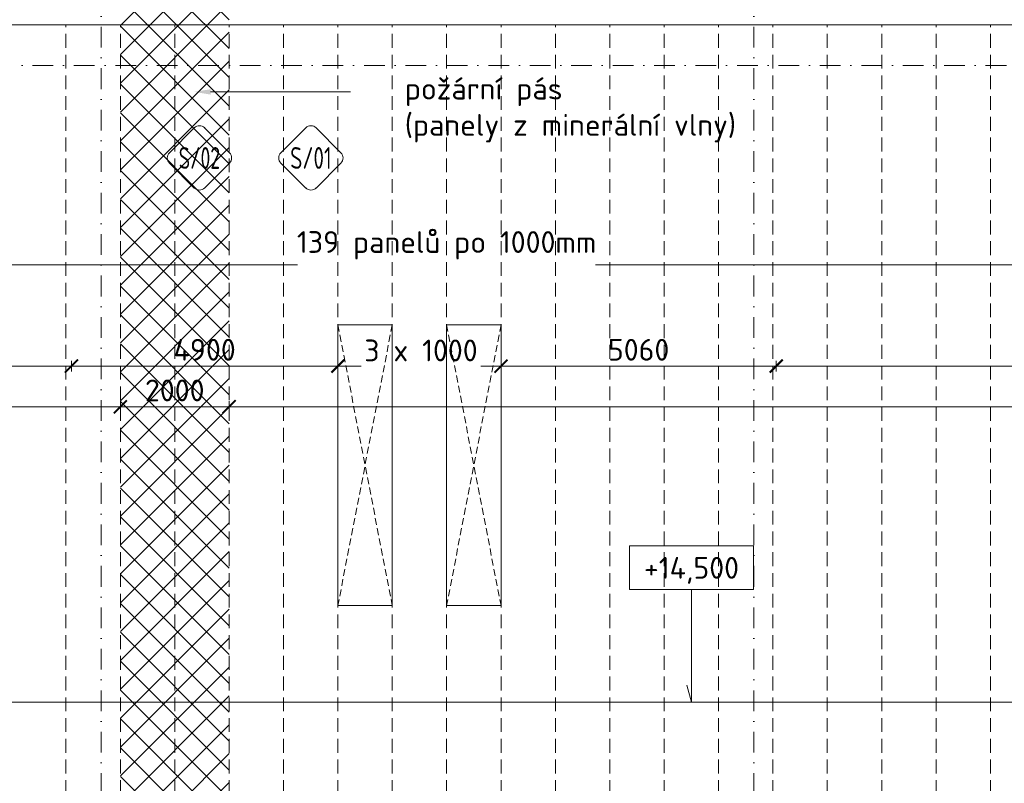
# Model space of a CAD drawing. Header units: millimetres. Extents: x -916886 to 3713765, y -2985421 to 1675785.
# Tile 99 of 256: x 52499 to 70605, y 160208 to 174241. Entities that reach past the tile are written whole.
import ezdxf
from ezdxf import colors
from ezdxf.entities.mleader import LeaderData, LeaderLine
from ezdxf.enums import TextEntityAlignment as Align
from ezdxf.math import Vec2, Vec3

# ---------------------------------------------------------------- set-up
doc = ezdxf.new("R2010")
doc.units = ezdxf.units.MM
for name, pattern in [('CENTERX2', [101.6, 63.5, -12.7, 12.7, -12.7]), ('DASHDOT', [25.4, 12.7, -6.35, 0, -6.35]), ('ČÁRKOVANÁ', [19.05, 12.7, -6.35])]:
    doc.linetypes.add(name, pattern=pattern)
doc.layers.get('Defpoints').update_dxf_attribs({"color": 8})
for name, color, linetype, lineweight in [('A99_N_kce-pohl', 1, 'Continuous', 9), ('A99_N_koty-200', 5, 'Continuous', 5), ('A99_N_koty-200 @ 200', 5, 'Continuous', 5), ('A99_N_koty-vysk', 160, 'Continuous', 9), ('A99_N_sraf', 252, 'Continuous', 0), ('A99_N_txt-popis-50 @ 200', 240, 'Continuous', 9), ('A99_N_znaceni 200', 5, 'Continuous', 5), ('A99_S_osy', 1, 'CENTERX2', 5)]:
    doc.layers.add(name, color=color, linetype=linetype, lineweight=lineweight)
doc.styles.add('A99_kota', font='isocpeur.ttf', dxfattribs={"height": 2})
doc.styles.add('A99_popis', font='isocpeur.ttf')
doc.dimstyles.new('A99_kota_200 new', dxfattribs={"dimscale": 200, "dimtxt": 2, "dimasz": 1.2, "dimexe": 0.5, "dimexo": 1.5, "dimgap": 0.5, "dimtad": 1, "dimdec": 0, "dimzin": 3, "dimdsep": 46, "dimtxsty": 'A99_kota', "dimblk": 'ARCHTICK', "dimcen": 2.5, "dimazin": 2, "dimtfac": 0.75, "dimtdec": 0, "dimtix": 1, "dimtmove": 2, "dimatfit": 0, "dimfxl": 0, "dimtolj": 1, "dimtzin": 0, "dimlwd": 5, "dimlwe": 5, "dimarcsym": 0})

# ---------------------------------------------------------------- blocks, each defined once
blk = doc.blocks.new('_ArchTick')
at = {"color": 0, "linetype": 'ByBlock', "const_width": 0.15}
blk.add_lwpolyline([(-0.5, -0.5), (0.5, 0.5)], dxfattribs=at)
blk = doc.blocks.new('*D380')
at = {"layer": 'A99_N_koty-200', "color": 0, "linetype": 'Continuous', "lineweight": 5, "ltscale": 0.5, "transparency": 16777216}
for p, q in [((42410, 167875), (42410, 167975)), ((42410, 167875), (53450, 167875)), ((53450, 167875), (53450, 167775))]:
    blk.add_line(p, q, dxfattribs=at)
at = {"layer": 'Defpoints', "color": 0, "linetype": 'Continuous', "lineweight": 5, "ltscale": 0.5, "transparency": 16777216}
for p in [(42410, 167875), (53450, 167875), (53450, 167875)]:
    blk.add_point(p, dxfattribs=at)
at = {"layer": 'A99_N_koty-200', "color": 0, "linetype": 'Continuous', "lineweight": 5, "ltscale": 0.5, "transparency": 16777216, "xscale": 240, "yscale": 240, "zscale": 240, "rotation": 180}
blk.add_blockref('_ArchTick', (42410, 167875), dxfattribs=at)
at = {"layer": 'A99_N_koty-200', "color": 0, "linetype": 'Continuous', "lineweight": 5, "ltscale": 0.5, "transparency": 16777216, "xscale": 240, "yscale": 240, "zscale": 240}
blk.add_blockref('_ArchTick', (53450, 167875), dxfattribs=at)
at = {"layer": 'A99_N_koty-200', "color": 0, "linetype": 'Continuous', "lineweight": 5, "ltscale": 0.5, "transparency": 16777216, "insert": (47930, 168175), "char_height": 400, "attachment_point": 5, "style": 'A99_kota'}
blk.add_mtext('\\A1;11040', dxfattribs=at)
blk = doc.blocks.new('*D381')
at = {"layer": 'A99_N_koty-200', "color": 0, "linetype": 'Continuous', "lineweight": 5, "ltscale": 0.5, "transparency": 16777216}
for p, q in [((53450, 167875), (53450, 167975)), ((53450, 167875), (58350, 167875)), ((58350, 167875), (58350, 167975))]:
    blk.add_line(p, q, dxfattribs=at)
at = {"layer": 'Defpoints', "color": 0, "linetype": 'Continuous', "lineweight": 5, "ltscale": 0.5, "transparency": 16777216}
for p in [(53450, 167875), (58350, 167875), (58350, 167875)]:
    blk.add_point(p, dxfattribs=at)
at = {"layer": 'A99_N_koty-200', "color": 0, "linetype": 'Continuous', "lineweight": 5, "ltscale": 0.5, "transparency": 16777216, "xscale": 240, "yscale": 240, "zscale": 240, "rotation": 180}
blk.add_blockref('_ArchTick', (53450, 167875), dxfattribs=at)
at = {"layer": 'A99_N_koty-200', "color": 0, "linetype": 'Continuous', "lineweight": 5, "ltscale": 0.5, "transparency": 16777216, "xscale": 240, "yscale": 240, "zscale": 240}
blk.add_blockref('_ArchTick', (58350, 167875), dxfattribs=at)
at = {"layer": 'A99_N_koty-200', "color": 0, "linetype": 'Continuous', "lineweight": 5, "ltscale": 0.5, "transparency": 16777216, "insert": (55900, 168175), "char_height": 400, "attachment_point": 5, "style": 'A99_kota'}
blk.add_mtext('\\A1;4900', dxfattribs=at)
blk = doc.blocks.new('*D383')
at = {"layer": 'A99_N_koty-200', "color": 0, "linetype": 'Continuous', "lineweight": 5, "ltscale": 0.5, "transparency": 16777216}
for p, q in [((58350, 167875), (58350, 167975)), ((58350, 167875), (58778, 167875)), ((61350, 167875), (60978, 167875)), ((61350, 167875), (61350, 167975))]:
    blk.add_line(p, q, dxfattribs=at)
at = {"layer": 'Defpoints', "color": 0, "linetype": 'Continuous', "lineweight": 5, "ltscale": 0.5, "transparency": 16777216}
for p in [(58350, 167875), (58350, 167875), (61350, 167875)]:
    blk.add_point(p, dxfattribs=at)
at = {"layer": 'A99_N_koty-200', "color": 0, "linetype": 'Continuous', "lineweight": 5, "ltscale": 0.5, "transparency": 16777216, "xscale": 240, "yscale": 240, "zscale": 240, "rotation": 180}
blk.add_blockref('_ArchTick', (58350, 167875), dxfattribs=at)
at = {"layer": 'A99_N_koty-200', "color": 0, "linetype": 'Continuous', "lineweight": 5, "ltscale": 0.5, "transparency": 16777216, "xscale": 240, "yscale": 240, "zscale": 240}
blk.add_blockref('_ArchTick', (61350, 167875), dxfattribs=at)
at = {"layer": 'A99_N_koty-200', "color": 0, "linetype": 'Continuous', "lineweight": 5, "ltscale": 0.5, "transparency": 16777216, "insert": (59878, 168163), "char_height": 400, "attachment_point": 5, "style": 'A99_kota'}
blk.add_mtext('\\A1;3 x 1000', dxfattribs=at)
blk = doc.blocks.new('*D384')
at = {"layer": 'A99_N_koty-200', "color": 0, "linetype": 'Continuous', "lineweight": 5, "ltscale": 0.5, "transparency": 16777216}
for p, q in [((61350, 167875), (61350, 167975)), ((61350, 167875), (66410, 167875)), ((66410, 167875), (66410, 167975))]:
    blk.add_line(p, q, dxfattribs=at)
at = {"layer": 'Defpoints', "color": 0, "linetype": 'Continuous', "lineweight": 5, "ltscale": 0.5, "transparency": 16777216}
for p in [(61350, 167875), (66410, 167875), (66410, 167625)]:
    blk.add_point(p, dxfattribs=at)
at = {"layer": 'A99_N_koty-200', "color": 0, "linetype": 'Continuous', "lineweight": 5, "ltscale": 0.5, "transparency": 16777216, "xscale": 240, "yscale": 240, "zscale": 240, "rotation": 180}
blk.add_blockref('_ArchTick', (61350, 167875), dxfattribs=at)
at = {"layer": 'A99_N_koty-200', "color": 0, "linetype": 'Continuous', "lineweight": 5, "ltscale": 0.5, "transparency": 16777216, "xscale": 240, "yscale": 240, "zscale": 240}
blk.add_blockref('_ArchTick', (66410, 167875), dxfattribs=at)
at = {"layer": 'A99_N_koty-200', "color": 0, "linetype": 'Continuous', "lineweight": 5, "ltscale": 0.5, "transparency": 16777216, "insert": (63880, 168175), "char_height": 400, "attachment_point": 5, "style": 'A99_kota'}
blk.add_mtext('\\A1;5060', dxfattribs=at)
blk = doc.blocks.new('*D385')
at = {"layer": 'A99_N_koty-200', "color": 0, "linetype": 'Continuous', "lineweight": 5, "ltscale": 0.5, "transparency": 16777216}
for p, q in [((66410, 167875), (66410, 167775)), ((66410, 167875), (77450, 167875)), ((77450, 167875), (77450, 167775))]:
    blk.add_line(p, q, dxfattribs=at)
at = {"layer": 'Defpoints', "color": 0, "linetype": 'Continuous', "lineweight": 5, "ltscale": 0.5, "transparency": 16777216}
for p in [(66410, 167875), (77450, 167875), (77450, 167875)]:
    blk.add_point(p, dxfattribs=at)
at = {"layer": 'A99_N_koty-200', "color": 0, "linetype": 'Continuous', "lineweight": 5, "ltscale": 0.5, "transparency": 16777216, "xscale": 240, "yscale": 240, "zscale": 240, "rotation": 180}
blk.add_blockref('_ArchTick', (66410, 167875), dxfattribs=at)
at = {"layer": 'A99_N_koty-200', "color": 0, "linetype": 'Continuous', "lineweight": 5, "ltscale": 0.5, "transparency": 16777216, "xscale": 240, "yscale": 240, "zscale": 240}
blk.add_blockref('_ArchTick', (77450, 167875), dxfattribs=at)
at = {"layer": 'A99_N_koty-200', "color": 0, "linetype": 'Continuous', "lineweight": 5, "ltscale": 0.5, "transparency": 16777216, "insert": (71930, 168175), "char_height": 400, "attachment_point": 5, "style": 'A99_kota'}
blk.add_mtext('\\A1;11040', dxfattribs=at)
blk = doc.blocks.new('*D395')
at = {"layer": 'A99_N_koty-200', "color": 0, "linetype": 'Continuous', "lineweight": 5, "ltscale": 0.5, "transparency": 16777216}
for p, q in [((-650, 169735), (-650, 169835)), ((-650, 169735), (57610, 169735)), ((138350, 169735), (63090, 169735)), ((138350, 169735), (138350, 169635))]:
    blk.add_line(p, q, dxfattribs=at)
at = {"layer": 'Defpoints', "color": 0, "linetype": 'Continuous', "lineweight": 5, "ltscale": 0.5, "transparency": 16777216}
for p in [(138350, 169745), (138350, 169735), (-650, 169620)]:
    blk.add_point(p, dxfattribs=at)
at = {"layer": 'A99_N_koty-200', "color": 0, "linetype": 'Continuous', "lineweight": 5, "ltscale": 0.5, "transparency": 16777216, "xscale": 240, "yscale": 240, "zscale": 240, "rotation": 180}
blk.add_blockref('_ArchTick', (-650, 169735), dxfattribs=at)
at = {"layer": 'A99_N_koty-200', "color": 0, "linetype": 'Continuous', "lineweight": 5, "ltscale": 0.5, "transparency": 16777216, "xscale": 240, "yscale": 240, "zscale": 240}
blk.add_blockref('_ArchTick', (138350, 169735), dxfattribs=at)
at = {"layer": 'A99_N_koty-200', "color": 0, "linetype": 'Continuous', "lineweight": 5, "ltscale": 0.5, "transparency": 16777216, "insert": (60350, 170095), "char_height": 400, "attachment_point": 5, "style": 'A99_kota'}
blk.add_mtext('\\A1;139 panelů po 1000mm', dxfattribs=at)
blk = doc.blocks.new('*U62')
at = {"color": 0, "linetype": 'ByBlock'}
for p, q in [((5.7, -4), (5.7, -14.35)), ((5.7, -14.35), (5.286, -12.805))]:
    blk.add_line(p, q, dxfattribs=at)
blk.add_lwpolyline([(0, -4), (11.4, -4), (11.4, 0), (0, 0)], close=True, dxfattribs=at)
at = {"color": 0, "linetype": 'ByBlock', "style": 'A99_kota'}
for tag, p in [('VYSKA', (5.7, -2.241)), ('VYSKA_POPIS1', (5.7, -6.041)), ('VYSKA_POPIS2', (5.9, -9.541)), ('VYSKA_POPIS3', (5.9, -13.041))]:
    blk.add_attdef(tag, text='', height=2, dxfattribs=at).set_placement(p, align=Align.MIDDLE)
blk = doc.blocks.new('*U93')
at = {"color": 0}
for p, q in [((-0.72, 4.14), (-4.15, 0.71)), ((4.14, 0.71), (0.71, 4.14)), ((-4.15, -0.72), (-0.72, -4.15)), ((0.71, -4.15), (4.14, -0.72))]:
    blk.add_line(p, q, dxfattribs=at)
for centre, start, end in [((0, 3.42), 45, 135), ((-3.43, 0), 135, 225), ((3.42, 0), 315, 45), ((0, -3.43), 225, 315)]:
    blk.add_arc(centre, 1.01, start, end, dxfattribs=at)
at = {"color": 0, "linetype": 'ByBlock', "style": 'A99_popis', "width": 0.953108}
blk.add_attdef('SKLADBA', text='', height=3, rotation=0.0103, dxfattribs=at).set_placement((-2.86, -1.51), (2.86, -1.5), align=Align.FIT)
blk = doc.blocks.new('*D408')
at = {"layer": 'A99_N_koty-200', "color": 0, "linetype": 'Continuous', "lineweight": 5, "ltscale": 0.5, "transparency": 16777216}
for p, q in [((54350, 167128), (54350, 167228)), ((54350, 167128), (56350, 167128)), ((56350, 167128), (56350, 167228))]:
    blk.add_line(p, q, dxfattribs=at)
at = {"layer": 'Defpoints', "color": 0, "linetype": 'Continuous', "lineweight": 5, "ltscale": 0.5, "transparency": 16777216}
for p in [(54350, 167128), (56350, 167128), (56350, 167128)]:
    blk.add_point(p, dxfattribs=at)
at = {"layer": 'A99_N_koty-200', "color": 0, "linetype": 'Continuous', "lineweight": 5, "ltscale": 0.5, "transparency": 16777216, "xscale": 240, "yscale": 240, "zscale": 240, "rotation": 180}
blk.add_blockref('_ArchTick', (54350, 167128), dxfattribs=at)
at = {"layer": 'A99_N_koty-200', "color": 0, "linetype": 'Continuous', "lineweight": 5, "ltscale": 0.5, "transparency": 16777216, "xscale": 240, "yscale": 240, "zscale": 240}
blk.add_blockref('_ArchTick', (56350, 167128), dxfattribs=at)
at = {"layer": 'A99_N_koty-200', "color": 0, "linetype": 'Continuous', "lineweight": 5, "ltscale": 0.5, "transparency": 16777216, "insert": (55350, 167428), "char_height": 400, "attachment_point": 5, "style": 'A99_kota'}
blk.add_mtext('\\A1;2000', dxfattribs=at)
blk = doc.blocks.new('*D406')
at = {"layer": 'A99_N_koty-200', "color": 0, "linetype": 'Continuous', "lineweight": 5, "ltscale": 0.5, "transparency": 16777216}
for p, q in [((56350, 167128), (56350, 167028)), ((56350, 167128), (78570, 167128)), ((103350, 167128), (80130, 167128)), ((103350, 167128), (103350, 167028))]:
    blk.add_line(p, q, dxfattribs=at)
at = {"layer": 'Defpoints', "color": 0, "linetype": 'Continuous', "lineweight": 5, "ltscale": 0.5, "transparency": 16777216}
for p in [(56350, 167128), (103350, 167128), (103350, 167128)]:
    blk.add_point(p, dxfattribs=at)
at = {"layer": 'A99_N_koty-200', "color": 0, "linetype": 'Continuous', "lineweight": 5, "ltscale": 0.5, "transparency": 16777216, "xscale": 240, "yscale": 240, "zscale": 240, "rotation": 180}
blk.add_blockref('_ArchTick', (56350, 167128), dxfattribs=at)
at = {"layer": 'A99_N_koty-200', "color": 0, "linetype": 'Continuous', "lineweight": 5, "ltscale": 0.5, "transparency": 16777216, "xscale": 240, "yscale": 240, "zscale": 240}
blk.add_blockref('_ArchTick', (103350, 167128), dxfattribs=at)
at = {"layer": 'A99_N_koty-200', "color": 0, "linetype": 'Continuous', "lineweight": 5, "ltscale": 0.5, "transparency": 16777216, "insert": (79350, 167387), "char_height": 400, "attachment_point": 5, "style": 'A99_kota'}
blk.add_mtext('\\A1;47000', dxfattribs=at)
blk = doc.blocks.new('*D422')
at = {"layer": 'A99_N_koty-200', "color": 0, "linetype": 'Continuous', "lineweight": 5, "ltscale": 0.5, "transparency": 16777216}
for p, q in [((-650, 167127), (-650, 167227)), ((-650, 167127), (19455, 167127)), ((54350, 167127), (20975, 167127)), ((54350, 167127), (54350, 167227))]:
    blk.add_line(p, q, dxfattribs=at)
at = {"layer": 'Defpoints', "color": 0, "linetype": 'Continuous', "lineweight": 5, "ltscale": 0.5, "transparency": 16777216}
for p in [(-650, 167127), (-650, 167127), (54350, 167127)]:
    blk.add_point(p, dxfattribs=at)
at = {"layer": 'A99_N_koty-200', "color": 0, "linetype": 'Continuous', "lineweight": 5, "ltscale": 0.5, "transparency": 16777216, "xscale": 240, "yscale": 240, "zscale": 240, "rotation": 180}
blk.add_blockref('_ArchTick', (-650, 167127), dxfattribs=at)
at = {"layer": 'A99_N_koty-200', "color": 0, "linetype": 'Continuous', "lineweight": 5, "ltscale": 0.5, "transparency": 16777216, "xscale": 240, "yscale": 240, "zscale": 240}
blk.add_blockref('_ArchTick', (54350, 167127), dxfattribs=at)
at = {"layer": 'A99_N_koty-200', "color": 0, "linetype": 'Continuous', "lineweight": 5, "ltscale": 0.5, "transparency": 16777216, "insert": (20215, 167387), "char_height": 400, "attachment_point": 5, "style": 'A99_kota'}
blk.add_mtext('\\A1;55000', dxfattribs=at)

msp = doc.modelspace()

# ---------------------------------------------------------------- hatches: boundary and pattern name
at = {"layer": 'A99_N_sraf', "linetype": 'Continuous', "lineweight": 0, "ltscale": 0.5, "transparency": 33554687}
h = msp.add_hatch(dxfattribs=at)
h.set_pattern_fill('ANSI37', color=256, scale=3000)
h.set_pattern_definition([(45, (1575, 39157.5), (-265.165, 265.165), []), (135, (1575, 39157.5), (-265.165, -265.165), [])])
h.paths.add_polyline_path([(56350, 176350), (54350, 176350), (54350, 149020), (56350, 149020)])

# ---------------------------------------------------------------- linework, layer by layer
at = {"layer": 'A99_N_kce-pohl', "color": 1, "linetype": 'Continuous', "lineweight": 9, "ltscale": 25}
msp.add_lwpolyline([(138352.5, 174145), (138352.5, 174410), (7350, 174410), (7350, 174145)], close=True, dxfattribs=at)
at = {"layer": 'A99_N_kce-pohl', "color": 30, "linetype": 'ČÁRKOVANÁ', "lineweight": 5, "ltscale": 20, "true_color": 0xff6e3d}
for points in [[(53350, 148960), (53350, 148960), (53350, 174145)], [(54350, 148960), (54350, 148960), (54350, 174145)], [(55350, 148960), (55350, 148960), (55350, 174145)], [(56350, 148960), (56350, 148960), (56350, 174145)], [(57350, 148960), (57350, 148960), (57350, 174145)], [(58350, 148960), (58350, 148960), (58350, 174145)], [(59350, 148960), (59350, 148960), (59350, 174145)], [(60350, 148960), (60350, 148960), (60350, 174145)], [(61350, 148960), (61350, 148960), (61350, 174145)], [(62350, 148960), (62350, 148960), (62350, 174145)], [(63350, 148960), (63350, 148960), (63350, 174145)], [(64350, 148960), (64350, 148960), (64350, 174145)], [(65350, 148960), (65350, 148960), (65350, 174145)], [(66350, 148960), (66350, 148960), (66350, 174145)], [(67350, 148960), (67350, 148960), (67350, 174145)], [(68350, 148960), (68350, 148960), (68350, 174145)], [(69350, 148960), (69350, 148960), (69350, 174145)], [(70350, 148960), (70350, 148960), (70350, 174145)]]:
    msp.add_lwpolyline(points, dxfattribs=at)
at = {"layer": 'A99_N_kce-pohl', "linetype": 'Continuous', "lineweight": 9}
for points in [[(58350, 168635), (59350, 168635), (59350, 163475), (58350, 163475)], [(60350, 168635), (61350, 168635), (61350, 163475), (60350, 163475)]]:
    msp.add_lwpolyline(points, close=True, dxfattribs=at)
at = {"layer": 'A99_N_kce-pohl', "linetype": 'ČÁRKOVANÁ', "lineweight": 9, "ltscale": 10}
for points in [[(59350, 168635), (58350, 163475)], [(58350, 168635), (59350, 163475)], [(61350, 168635), (60350, 163475)], [(60350, 168635), (61350, 163475)]]:
    msp.add_lwpolyline(points, dxfattribs=at)
at = {"layer": 'A99_N_kce-pohl', "color": 1, "linetype": 'Continuous', "lineweight": 9, "ltscale": 25}
msp.add_lwpolyline([(138875.5, 161700), (-650, 161700)], dxfattribs=at)
at = {"layer": 'A99_S_osy', "linetype": 'DASHDOT', "lineweight": 5, "ltscale": 30}
for points in [[(54000, 264800), (54000, 146890)], [(66000, 264800), (66000, 146890)], [(152950, 173400), (-2660, 173400)]]:
    msp.add_lwpolyline(points, dxfattribs=at)

# ---------------------------------------------------------------- block references
at = {"layer": 'A99_N_koty-vysk', "xscale": 200, "yscale": 200, "zscale": 200}
msp.add_blockref('*U62', (63712.5, 164570), dxfattribs=at).add_auto_attribs({'VYSKA': '+14,500'})
at = {"layer": 'A99_N_znaceni 200', "lineweight": 5}
ref = msp.add_blockref('*U93', (55805.2, 171700.9), dxfattribs=dict(at, xscale=133.3, yscale=133.3, zscale=133.3))
ref.add_attrib('SKLADBA', 'S/02', dxfattribs={"layer": '0', "color": 0, "linetype": 'ByBlock', "height": 400, "rotation": 0.01026, "style": 'A99_popis', "width": 0.657151}).set_placement((55423.5, 171500.2), (56185.8, 171500.3), align=Align.FIT)
ref = msp.add_blockref('*U93', (57855, 171700.9), dxfattribs=dict(at, xscale=133.3, yscale=133.3, zscale=133.3))
ref.add_attrib('SKLADBA', 'S/01', dxfattribs={"layer": '0', "color": 0, "linetype": 'ByBlock', "height": 400, "rotation": 0.01026, "style": 'A99_popis', "width": 0.705829}).set_placement((57473.3, 171500.2), (58235.6, 171500.3), align=Align.FIT)

# ---------------------------------------------------------------- dimensions: what is measured, and where the dimension line sits
at = {"layer": 'A99_N_koty-200 @ 200', "linetype": 'Continuous', "lineweight": 5, "ltscale": 0.5}
for base, p1, p2, text, picture, middle in [((138350, 169735), (-650, 169620), (138350, 169745), '139 panelů po 1000mm', '*D395', (60350, 170095)), ((58350, 167875), (61350, 167875), (58350, 167875), '3 x 1000', '*D383', (59877.5, 168162.5))]:
    dim = msp.add_linear_dim(base=base, p1=p1, p2=p2, text=text, dimstyle='A99_kota_200 new', override={"dimscale": 200, "dimtix": 0, "dimtofl": 1, "dimtmove": 2, "dimatfit": 0}, dxfattribs=at)
    dim.commit()
    dim.dimension.update_dxf_attribs({"geometry": picture, "text_midpoint": middle, "dimtype": 128})
for base, p1, p2, picture, middle in [((53450, 167875), (42410, 167875), (53450, 167875), '*D380', (47930, 168175)), ((58350, 167875), (53450, 167875), (58350, 167875), '*D381', (55900, 168175)), ((66410, 167875), (61350, 167875), (66410, 167625), '*D384', (63880, 168175)), ((77450, 167875), (66410, 167875), (77450, 167875), '*D385', (71930, 168175)), ((56350, 167127.5), (54350, 167127.5), (56350, 167127.5), '*D408', (55350, 167427.5))]:
    dim = msp.add_linear_dim(base=base, p1=p1, p2=p2, dimstyle='A99_kota_200 new', override={"dimscale": 200, "dimtix": 0, "dimtofl": 1, "dimtmove": 2, "dimatfit": 0}, dxfattribs=at)
    dim.commit()
    dim.dimension.update_dxf_attribs({"geometry": picture, "text_midpoint": middle})
for base, p1, p2, picture, middle in [((-650, 167127.5), (54350, 167127.5), (-650, 167127.5), '*D422', (20215, 167387.5)), ((103350, 167127.5), (56350, 167127.5), (103350, 167127.5), '*D406', (79350, 167387.5))]:
    dim = msp.add_linear_dim(base=base, p1=p1, p2=p2, dimstyle='A99_kota_200 new', override={"dimscale": 200, "dimtix": 0, "dimtofl": 1, "dimtmove": 2, "dimatfit": 0}, dxfattribs=at)
    dim.commit()
    dim.dimension.update_dxf_attribs({"geometry": picture, "text_midpoint": middle, "dimtype": 128})

# ---------------------------------------------------------------- leaders
at = {"layer": 'A99_N_txt-popis-50 @ 200', "lineweight": 9}
ml = msp.add_multileader_mtext('Standard', dxfattribs=at)
ml.set_content('\\A1;{\\C256;odvodňovací žlab se nemění,\\Pna stavbě se provede kontrola}', color=1, style='A99_popis')
ml.set_leader_properties(color=256, linetype='ByLayer', lineweight=-1)
ml.build(insert=Vec2(0, 0))
ml.multileader.update_dxf_attribs({"dogleg_length": 200, "arrow_head_size": 300, "scale": 200})
ctx = ml.context
ctx.base_point, ctx.scale, ctx.char_height, ctx.arrow_head_size, ctx.landing_gap_size, ctx.plane_origin = Vec3(26627.5, 172915), 200, 400, 300, 1000, Vec3(26075, 165489.2)
notes = []
notes.append((ctx, [(0, (1, 1, 0), (25827.5, 172915), (1, 0), 800, [(0, [(25830, 174410)], 0, [])])]))
ctx.mtext.insert, ctx.mtext.width, ctx.mtext.defined_height, ctx.mtext.flow_direction = Vec3(27627.5, 173175), 7914.793, 1247.5, 5
ml = msp.add_multileader_mtext('Standard', dxfattribs=at)
ml.set_content('\\A1;{\\C256;požární pás\\P(panely z minerální vlny)}', color=1, style='A99_popis')
ml.set_leader_properties(color=256, linetype='ByLayer', lineweight=-1)
ml.build(insert=Vec2(0, 0))
ml.multileader.update_dxf_attribs({"dogleg_length": 200, "arrow_head_size": 300, "scale": 200})
ctx = ml.context
ctx.base_point, ctx.scale, ctx.char_height, ctx.arrow_head_size, ctx.landing_gap_size, ctx.plane_origin = Vec3(58580, 172914.2), 200, 400, 300, 1000, Vec3(57880, 164819.2)
notes.append((ctx, [(0, (1, 1, 0), (57780, 172914.2), (1, 0), 800, [(0, [(55709.2, 172914.2)], 0, [])])]))
ctx.mtext.insert, ctx.mtext.width, ctx.mtext.defined_height, ctx.mtext.flow_direction = Vec3(59580, 173174.2), 6001.817, 1247.5, 5
for ctx, leaders in notes:
    for number, flags, end, landing, length, lines in leaders:
        leader = LeaderData()
        leader.index, (leader.has_last_leader_line, leader.has_dogleg_vector, leader.attachment_direction) = number, flags
        leader.last_leader_point, leader.dogleg_vector, leader.dogleg_length = Vec3(end), Vec3(landing), length
        for number, points, colour, breaks in lines:
            line = LeaderLine()
            line.index, line.vertices, line.color, line.breaks = number, Vec3.list(points), colors.encode_raw_color(colour), breaks
            leader.lines.append(line)
        ctx.leaders.append(leader)

doc.saveas('drawing.dxf')
